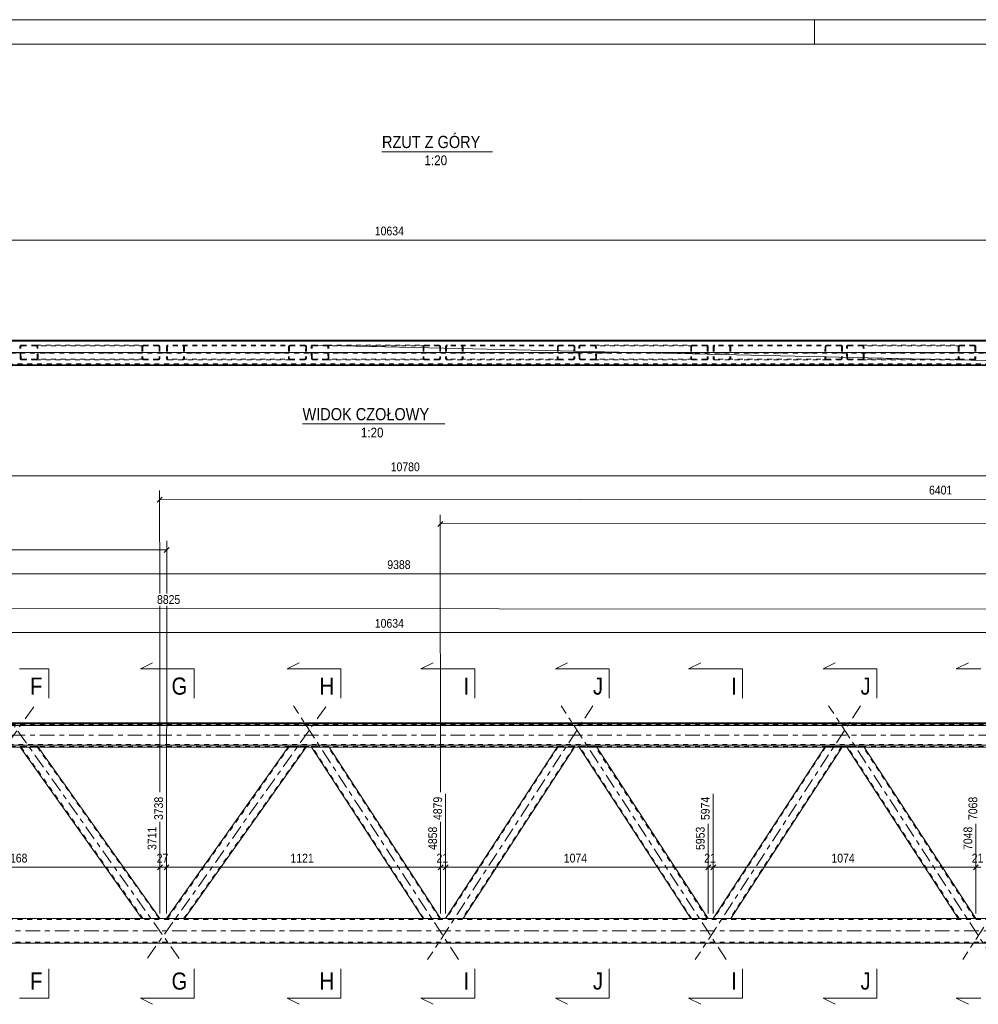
# Model space of a CAD drawing. Header units: millimetres. Extents: x 0 to 914, y 0 to 420.
# Tile 5 of 9: x 331 to 528, y 219 to 420. Entities that reach past the tile are written whole.
import ezdxf

# ---------------------------------------------------------------- set-up
doc = ezdxf.new("R2010")
doc.units = ezdxf.units.MM
for name, pattern in [('XKITLINE00', [0]), ('XKITLINE01', [4, 1, -1, 1, -1]), ('XKITLINE03', [6, 3, -1, 1, -1])]:
    doc.linetypes.add(name, pattern=pattern)
for name, color, linetype, lineweight in [('Arkusz rysunku', 3, 'Continuous', 0), ('Element', 2, 'Continuous', 0), ('Inny typ obiektu', 7, 'Continuous', 0), ('Przekrój', 7, 'Continuous', 0), ('Wymiar', 4, 'Continuous', 0)]:
    doc.layers.add(name, color=color, linetype=linetype, lineweight=lineweight)
doc.styles.add('ARIAL', font='ARIAL.TTF')

msp = doc.modelspace()

# ---------------------------------------------------------------- linework, layer by layer
at = {"layer": 'Arkusz rysunku', "linetype": 'XKITLINE00', "lineweight": 0}
for p, q in [((914, 420), (0, 420)), ((494, 415), (494, 420)), ((909, 415), (5, 415))]:
    msp.add_line(p, q, dxfattribs=at)
at = {"layer": 'Element', "linetype": 'XKITLINE00', "lineweight": 0}
for p, q in [((204.59, 354.45), (680.18, 354.45)), ((204.59, 354.43), (680.18, 354.43)), ((204.59, 354.31), (680.18, 354.31)), ((204.59, 354.3), (680.18, 354.3)), ((141.58, 349.3), (680.18, 349.3)), ((141.58, 276.22), (680.18, 276.22)), ((141.58, 276.06), (680.18, 276.06)), ((680.18, 275.66), (141.58, 275.66)), ((141.58, 271.66), (680.18, 271.66)), ((659.59, 271.26), (157.78, 271.26)), ((356.46, 236.22), (331.58, 271.26)), ((360.14, 236.22), (335.26, 271.26)), ((386.37, 271.26), (361.49, 236.22)), ((390.05, 271.26), (365.16, 236.22)), ((413.95, 236.22), (391.15, 271.26)), ((417.53, 236.22), (394.73, 271.26)), ((441.36, 271.26), (418.56, 236.22)), ((444.94, 271.26), (422.14, 236.22)), ((468.69, 236.22), (445.89, 271.26)), ((472.27, 236.22), (449.47, 271.26)), ((496.1, 271.26), (473.3, 236.22)), ((499.68, 271.26), (476.87, 236.22)), ((523.43, 236.22), (500.62, 271.26)), ((527.01, 236.22), (504.2, 271.26)), ((636.32, 236.22), (182.23, 236.22)), ((174.62, 231.22), (644, 231.22))]:
    msp.add_line(p, q, dxfattribs=at)
at = {"layer": 'Element', "linetype": 'XKITLINE01', "lineweight": 0}
for p, q in [((204.59, 354.44), (644, 354.44)), ((204.59, 354.24), (644, 354.24)), ((331.52, 353.26), (331.5, 353.15)), ((331.55, 350.75), (331.5, 353.15)), ((331.6, 353.36), (331.52, 353.26)), ((331.72, 353.42), (331.6, 353.36)), ((331.68, 353.15), (331.69, 353.2)), ((331.73, 350.75), (331.68, 353.15)), ((331.69, 353.2), (331.73, 353.25)), ((331.86, 353.45), (331.72, 353.42)), ((331.73, 353.25), (331.79, 353.29)), ((331.79, 353.29), (331.86, 353.3)), ((331.86, 353.45), (334.8, 353.45)), ((331.86, 353.3), (356.83, 353.3)), ((331.86, 353.3), (334.8, 353.3)), ((334.8, 353.45), (359.77, 353.45)), ((334.94, 353.42), (334.8, 353.45)), ((334.8, 353.3), (334.87, 353.29)), ((334.87, 353.29), (334.93, 353.25)), ((334.93, 353.25), (334.98, 353.2)), ((335.06, 353.36), (334.94, 353.42)), ((334.98, 353.2), (334.99, 353.15)), ((335.04, 350.75), (334.99, 353.15)), ((335.14, 353.26), (335.06, 353.36)), ((335.18, 353.15), (335.14, 353.26)), ((335.23, 350.75), (335.18, 353.15)), ((356.46, 353.15), (356.49, 353.26)), ((356.46, 353.15), (356.46, 350.75)), ((356.49, 353.26), (356.57, 353.36)), ((356.57, 353.36), (356.69, 353.42)), ((356.66, 353.2), (356.64, 353.15)), ((356.64, 353.15), (356.64, 350.75)), ((356.7, 353.25), (356.66, 353.2)), ((356.69, 353.42), (356.83, 353.45)), ((356.76, 353.29), (356.7, 353.25)), ((356.83, 353.3), (356.76, 353.29)), ((359.77, 353.45), (356.83, 353.45)), ((356.83, 353.3), (359.77, 353.3)), ((359.77, 353.45), (359.91, 353.42)), ((359.84, 353.29), (359.77, 353.3)), ((359.9, 353.25), (359.84, 353.29)), ((359.94, 353.2), (359.9, 353.25)), ((359.91, 353.42), (360.03, 353.36)), ((359.96, 353.15), (359.94, 353.2)), ((359.96, 353.15), (359.96, 350.75)), ((360.03, 353.36), (360.11, 353.26)), ((360.11, 353.26), (360.14, 353.15)), ((360.14, 353.15), (360.14, 350.75)), ((361.49, 353.15), (361.51, 353.26)), ((361.49, 353.15), (361.49, 350.75)), ((361.51, 353.26), (361.59, 353.36)), ((361.59, 353.36), (361.71, 353.42)), ((361.68, 353.2), (361.67, 353.15)), ((361.67, 353.15), (361.67, 350.75)), ((361.72, 353.25), (361.68, 353.2)), ((361.71, 353.42), (361.85, 353.45)), ((361.78, 353.29), (361.72, 353.25)), ((361.85, 353.3), (361.78, 353.29)), ((389.77, 353.45), (361.85, 353.45)), ((389.77, 353.3), (361.85, 353.3)), ((364.8, 353.45), (364.94, 353.42)), ((364.87, 353.29), (364.8, 353.3)), ((364.93, 353.25), (364.87, 353.29)), ((364.97, 353.2), (364.93, 353.25)), ((364.94, 353.42), (365.06, 353.36)), ((364.98, 353.15), (364.97, 353.2)), ((364.98, 353.15), (364.98, 350.75)), ((365.06, 353.36), (365.14, 353.26)), ((365.14, 353.26), (365.16, 353.15)), ((365.16, 353.15), (365.16, 350.75)), ((386.45, 353.15), (386.4, 350.75)), ((386.48, 353.26), (386.45, 353.15)), ((386.56, 353.36), (386.48, 353.26)), ((386.68, 353.42), (386.56, 353.36)), ((386.63, 353.15), (386.58, 350.75)), ((386.63, 353.15), (386.65, 353.2)), ((386.65, 353.2), (386.69, 353.25)), ((386.83, 353.45), (386.68, 353.42)), ((386.69, 353.25), (386.75, 353.29)), ((386.75, 353.29), (386.82, 353.3)), ((389.91, 353.42), (389.77, 353.45)), ((389.77, 353.3), (389.84, 353.29)), ((389.84, 353.29), (389.89, 353.25)), ((389.89, 353.25), (389.93, 353.2)), ((389.95, 353.15), (389.89, 350.75)), ((390.03, 353.36), (389.91, 353.42)), ((389.93, 353.2), (389.95, 353.15)), ((390.1, 353.26), (390.03, 353.36)), ((390.13, 353.15), (390.08, 350.75)), ((390.13, 353.15), (390.1, 353.26)), ((391.1, 353.26), (391.07, 353.15)), ((391.12, 350.75), (391.07, 353.15)), ((391.18, 353.36), (391.1, 353.26)), ((391.29, 353.42), (391.18, 353.36)), ((391.25, 353.15), (391.27, 353.2)), ((391.3, 350.75), (391.25, 353.15)), ((391.27, 353.2), (391.3, 353.25)), ((391.43, 353.45), (391.29, 353.42)), ((391.3, 353.25), (391.36, 353.29)), ((391.36, 353.29), (391.43, 353.3)), ((391.43, 353.45), (394.29, 353.45)), ((391.43, 353.3), (414.31, 353.3)), ((391.43, 353.3), (394.29, 353.3)), ((394.29, 353.45), (417.17, 353.45)), ((394.43, 353.42), (394.29, 353.45)), ((394.29, 353.3), (394.36, 353.29)), ((394.36, 353.29), (394.42, 353.25)), ((394.42, 353.25), (394.46, 353.2)), ((394.54, 353.36), (394.43, 353.42)), ((394.46, 353.2), (394.48, 353.15)), ((394.52, 350.75), (394.48, 353.15)), ((394.62, 353.26), (394.54, 353.36)), ((394.65, 353.15), (394.62, 353.26)), ((394.7, 350.75), (394.65, 353.15)), ((413.95, 353.15), (413.98, 353.26)), ((413.95, 353.15), (413.95, 350.75)), ((413.98, 353.26), (414.06, 353.36)), ((414.06, 353.36), (414.17, 353.42)), ((414.15, 353.2), (414.13, 353.15)), ((414.13, 353.15), (414.13, 350.75)), ((414.18, 353.25), (414.15, 353.2)), ((414.17, 353.42), (414.31, 353.45)), ((414.24, 353.29), (414.18, 353.25)), ((414.31, 353.3), (414.24, 353.29)), ((417.17, 353.45), (414.31, 353.45)), ((414.31, 353.3), (417.17, 353.3)), ((417.17, 353.45), (417.31, 353.42)), ((417.24, 353.29), (417.17, 353.3)), ((417.3, 353.25), (417.24, 353.29)), ((417.34, 353.2), (417.3, 353.25)), ((417.31, 353.42), (417.43, 353.36)), ((417.35, 353.15), (417.34, 353.2)), ((417.35, 353.15), (417.35, 350.75)), ((417.43, 353.36), (417.51, 353.26)), ((417.51, 353.26), (417.53, 353.15)), ((417.53, 353.15), (417.53, 350.75)), ((418.56, 353.15), (418.59, 353.26)), ((418.56, 353.15), (418.56, 350.75)), ((418.59, 353.26), (418.66, 353.36)), ((418.66, 353.36), (418.78, 353.42)), ((418.75, 353.2), (418.74, 353.15)), ((418.74, 353.15), (418.74, 350.75)), ((418.79, 353.25), (418.75, 353.2)), ((418.78, 353.42), (418.92, 353.45)), ((418.85, 353.29), (418.79, 353.25)), ((418.92, 353.3), (418.85, 353.29)), ((444.66, 353.45), (418.92, 353.45)), ((444.66, 353.3), (418.92, 353.3)), ((421.78, 353.45), (421.92, 353.42)), ((421.85, 353.29), (421.78, 353.3)), ((421.91, 353.25), (421.85, 353.29)), ((421.95, 353.2), (421.91, 353.25)), ((421.92, 353.42), (422.03, 353.36)), ((421.96, 353.15), (421.95, 353.2)), ((421.96, 353.15), (421.96, 350.75)), ((422.03, 353.36), (422.11, 353.26)), ((422.11, 353.26), (422.14, 353.15)), ((422.14, 353.15), (422.14, 350.75)), ((441.44, 353.15), (441.39, 350.75)), ((441.47, 353.26), (441.44, 353.15)), ((441.55, 353.36), (441.47, 353.26)), ((441.66, 353.42), (441.55, 353.36)), ((441.62, 353.15), (441.57, 350.75)), ((441.62, 353.15), (441.63, 353.2)), ((441.63, 353.2), (441.67, 353.25)), ((441.8, 353.45), (441.66, 353.42)), ((441.67, 353.25), (441.73, 353.29)), ((441.73, 353.29), (441.8, 353.3)), ((444.8, 353.42), (444.66, 353.45)), ((444.66, 353.3), (444.73, 353.29)), ((444.73, 353.29), (444.79, 353.25)), ((444.79, 353.25), (444.83, 353.2)), ((444.84, 353.15), (444.79, 350.75)), ((444.92, 353.36), (444.8, 353.42)), ((444.83, 353.2), (444.84, 353.15)), ((444.99, 353.26), (444.92, 353.36)), ((445.02, 353.15), (444.97, 350.75)), ((445.02, 353.15), (444.99, 353.26)), ((445.84, 353.26), (445.81, 353.15)), ((445.86, 350.75), (445.81, 353.15)), ((445.91, 353.36), (445.84, 353.26)), ((446.03, 353.42), (445.91, 353.36)), ((445.99, 353.15), (446, 353.2)), ((446.04, 350.75), (445.99, 353.15)), ((446, 353.2), (446.04, 353.25)), ((446.16, 353.45), (446.03, 353.42)), ((446.04, 353.25), (446.1, 353.29)), ((446.1, 353.29), (446.17, 353.3)), ((446.16, 353.45), (449.03, 353.45)), ((446.17, 353.3), (469.05, 353.3)), ((446.17, 353.3), (449.03, 353.3)), ((449.03, 353.45), (471.91, 353.45)), ((449.16, 353.42), (449.03, 353.45)), ((449.03, 353.3), (449.1, 353.29)), ((449.1, 353.29), (449.16, 353.25)), ((449.28, 353.36), (449.16, 353.42)), ((449.16, 353.25), (449.2, 353.2)), ((449.2, 353.2), (449.21, 353.15)), ((449.26, 350.75), (449.21, 353.15)), ((449.36, 353.26), (449.28, 353.36)), ((449.39, 353.15), (449.36, 353.26)), ((449.44, 350.75), (449.39, 353.15)), ((468.69, 353.15), (468.72, 353.26)), ((468.69, 353.15), (468.69, 350.75)), ((468.72, 353.26), (468.8, 353.36)), ((468.8, 353.36), (468.91, 353.42)), ((468.88, 353.2), (468.87, 353.15)), ((468.87, 353.15), (468.87, 350.75)), ((468.92, 353.25), (468.88, 353.2)), ((468.91, 353.42), (469.05, 353.45)), ((468.98, 353.29), (468.92, 353.25)), ((469.05, 353.3), (468.98, 353.29)), ((471.91, 353.45), (469.05, 353.45)), ((469.05, 353.3), (471.91, 353.3)), ((471.91, 353.45), (472.05, 353.42)), ((471.98, 353.29), (471.91, 353.3)), ((472.04, 353.25), (471.98, 353.29)), ((472.08, 353.2), (472.04, 353.25)), ((472.05, 353.42), (472.16, 353.36)), ((472.09, 353.15), (472.08, 353.2)), ((472.09, 353.15), (472.09, 350.75)), ((472.16, 353.36), (472.24, 353.26)), ((472.24, 353.26), (472.27, 353.15)), ((472.27, 353.15), (472.27, 350.75)), ((473.3, 353.15), (473.32, 353.26)), ((473.3, 353.15), (473.3, 350.75)), ((473.32, 353.26), (473.4, 353.36)), ((473.4, 353.36), (473.52, 353.42)), ((473.49, 353.2), (473.47, 353.15)), ((473.47, 353.15), (473.47, 350.75)), ((473.53, 353.25), (473.49, 353.2)), ((473.52, 353.42), (473.65, 353.45)), ((473.58, 353.29), (473.53, 353.25)), ((473.65, 353.3), (473.58, 353.29)), ((499.4, 353.45), (473.65, 353.45)), ((499.4, 353.3), (473.65, 353.3)), ((476.52, 353.45), (476.65, 353.42)), ((476.59, 353.29), (476.52, 353.3)), ((476.64, 353.25), (476.59, 353.29)), ((476.68, 353.2), (476.64, 353.25)), ((476.65, 353.42), (476.77, 353.36)), ((476.7, 353.15), (476.68, 353.2)), ((476.7, 353.15), (476.7, 350.75)), ((476.77, 353.36), (476.85, 353.26)), ((476.85, 353.26), (476.87, 353.15)), ((476.87, 353.15), (476.87, 350.75)), ((496.17, 353.15), (496.12, 350.75)), ((496.2, 353.26), (496.17, 353.15)), ((496.28, 353.36), (496.2, 353.26)), ((496.4, 353.42), (496.28, 353.36)), ((496.35, 353.15), (496.3, 350.75)), ((496.35, 353.15), (496.37, 353.2)), ((496.37, 353.2), (496.41, 353.25)), ((496.54, 353.45), (496.4, 353.42)), ((496.41, 353.25), (496.47, 353.29)), ((496.47, 353.29), (496.53, 353.3)), ((499.54, 353.42), (499.4, 353.45)), ((499.4, 353.3), (499.47, 353.29)), ((499.47, 353.29), (499.52, 353.25)), ((499.52, 353.25), (499.56, 353.2)), ((499.57, 353.15), (499.53, 350.75)), ((499.65, 353.36), (499.54, 353.42)), ((499.56, 353.2), (499.57, 353.15)), ((499.73, 353.26), (499.65, 353.36)), ((499.75, 353.15), (499.7, 350.75)), ((499.75, 353.15), (499.73, 353.26)), ((500.57, 353.26), (500.55, 353.15)), ((500.6, 350.75), (500.55, 353.15)), ((500.65, 353.36), (500.57, 353.26)), ((500.76, 353.42), (500.65, 353.36)), ((500.73, 353.15), (500.74, 353.2)), ((500.78, 350.75), (500.73, 353.15)), ((500.74, 353.2), (500.78, 353.25)), ((500.9, 353.45), (500.76, 353.42)), ((500.78, 353.25), (500.84, 353.29)), ((500.84, 353.29), (500.9, 353.3)), ((500.9, 353.45), (503.76, 353.45)), ((500.9, 353.3), (523.78, 353.3)), ((500.9, 353.3), (503.77, 353.3)), ((503.76, 353.45), (526.65, 353.45)), ((503.9, 353.42), (503.76, 353.45)), ((503.77, 353.3), (503.84, 353.29)), ((503.84, 353.29), (503.89, 353.25)), ((503.89, 353.25), (503.93, 353.2)), ((504.02, 353.36), (503.9, 353.42)), ((503.93, 353.2), (503.95, 353.15)), ((504, 350.75), (503.95, 353.15)), ((504.1, 353.26), (504.02, 353.36)), ((504.13, 353.15), (504.1, 353.26)), ((504.18, 350.75), (504.13, 353.15)), ((523.43, 353.15), (523.45, 353.26)), ((523.43, 353.15), (523.43, 350.75)), ((523.45, 353.26), (523.53, 353.36)), ((523.53, 353.36), (523.65, 353.42)), ((523.62, 353.2), (523.61, 353.15)), ((523.61, 353.15), (523.61, 350.75)), ((523.66, 353.25), (523.62, 353.2)), ((523.65, 353.42), (523.78, 353.45)), ((523.72, 353.29), (523.66, 353.25)), ((523.78, 353.3), (523.72, 353.29)), ((526.65, 353.45), (523.78, 353.45)), ((523.78, 353.3), (526.65, 353.3)), ((526.65, 353.45), (526.78, 353.42)), ((526.72, 353.29), (526.65, 353.3)), ((526.77, 353.25), (526.72, 353.29)), ((526.81, 353.2), (526.77, 353.25)), ((526.78, 353.42), (526.9, 353.36)), ((526.83, 353.15), (526.81, 353.2)), ((526.83, 353.15), (526.83, 350.75)), ((526.9, 353.36), (526.98, 353.26)), ((526.98, 353.26), (527.01, 353.15)), ((527.01, 353.15), (527.01, 350.75)), ((141.58, 351.95), (680.18, 351.95)), ((141.58, 351.79), (680.18, 351.79)), ((331.55, 350.75), (331.58, 350.63)), ((331.58, 350.63), (331.66, 350.53)), ((331.66, 350.53), (331.78, 350.47)), ((331.75, 350.69), (331.73, 350.75)), ((331.79, 350.64), (331.75, 350.69)), ((331.78, 350.47), (331.92, 350.45)), ((331.85, 350.61), (331.79, 350.64)), ((331.92, 350.6), (331.85, 350.61)), ((356.83, 350.6), (331.92, 350.6)), ((331.92, 350.6), (334.86, 350.6)), ((334.87, 350.45), (331.92, 350.45)), ((334.93, 350.61), (334.86, 350.6)), ((334.87, 350.45), (335.01, 350.47)), ((359.77, 350.45), (334.87, 350.45)), ((334.99, 350.64), (334.93, 350.61)), ((335.03, 350.69), (334.99, 350.64)), ((335.01, 350.47), (335.13, 350.53)), ((335.04, 350.75), (335.03, 350.69)), ((335.13, 350.53), (335.2, 350.63)), ((335.2, 350.63), (335.23, 350.75)), ((356.49, 350.63), (356.46, 350.75)), ((356.57, 350.54), (356.49, 350.63)), ((356.69, 350.47), (356.57, 350.54)), ((356.64, 350.75), (356.66, 350.69)), ((356.66, 350.69), (356.7, 350.64)), ((356.83, 350.45), (356.69, 350.47)), ((356.7, 350.64), (356.76, 350.61)), ((356.76, 350.61), (356.83, 350.6)), ((359.77, 350.6), (356.83, 350.6)), ((356.83, 350.45), (359.77, 350.45)), ((359.77, 350.6), (359.84, 350.61)), ((359.91, 350.47), (359.77, 350.45)), ((359.84, 350.61), (359.9, 350.64)), ((359.9, 350.64), (359.94, 350.69)), ((360.03, 350.54), (359.91, 350.47)), ((359.94, 350.69), (359.96, 350.75)), ((360.11, 350.63), (360.03, 350.54)), ((360.14, 350.75), (360.11, 350.63)), ((361.51, 350.63), (361.49, 350.75)), ((361.59, 350.54), (361.51, 350.63)), ((361.71, 350.47), (361.59, 350.54)), ((361.67, 350.75), (361.68, 350.69)), ((361.68, 350.69), (361.72, 350.64)), ((361.85, 350.45), (361.71, 350.47)), ((361.72, 350.64), (361.78, 350.61)), ((361.78, 350.61), (361.85, 350.6)), ((389.71, 350.6), (361.85, 350.6)), ((361.85, 350.45), (386.76, 350.45)), ((364.8, 350.6), (364.87, 350.61)), ((364.94, 350.47), (364.8, 350.45)), ((364.87, 350.61), (364.93, 350.64)), ((364.93, 350.64), (364.97, 350.69)), ((365.06, 350.54), (364.94, 350.47)), ((364.97, 350.69), (364.98, 350.75)), ((365.14, 350.63), (365.06, 350.54)), ((365.16, 350.75), (365.14, 350.63)), ((386.4, 350.75), (386.42, 350.63)), ((386.42, 350.63), (386.5, 350.54)), ((386.5, 350.54), (386.62, 350.47)), ((386.59, 350.69), (386.58, 350.75)), ((386.63, 350.64), (386.59, 350.69)), ((386.62, 350.47), (386.76, 350.45)), ((386.69, 350.61), (386.63, 350.64)), ((386.76, 350.6), (386.69, 350.61)), ((386.76, 350.45), (389.7, 350.45)), ((389.7, 350.45), (389.84, 350.47)), ((389.78, 350.61), (389.71, 350.6)), ((389.84, 350.64), (389.78, 350.61)), ((389.88, 350.69), (389.84, 350.64)), ((389.84, 350.47), (389.96, 350.54)), ((389.89, 350.75), (389.88, 350.69)), ((389.96, 350.54), (390.05, 350.63)), ((390.05, 350.63), (390.08, 350.75)), ((391.12, 350.75), (391.15, 350.63)), ((391.15, 350.63), (391.23, 350.53)), ((391.23, 350.53), (391.35, 350.47)), ((391.32, 350.69), (391.3, 350.75)), ((391.36, 350.64), (391.32, 350.69)), ((391.35, 350.47), (391.49, 350.45)), ((391.42, 350.61), (391.36, 350.64)), ((391.48, 350.6), (391.42, 350.61)), ((414.31, 350.6), (391.48, 350.6)), ((391.48, 350.6), (394.35, 350.6)), ((394.35, 350.45), (391.49, 350.45)), ((394.42, 350.61), (394.35, 350.6)), ((394.35, 350.45), (394.49, 350.47)), ((417.17, 350.45), (394.35, 350.45)), ((394.47, 350.64), (394.42, 350.61)), ((394.51, 350.69), (394.47, 350.64)), ((394.49, 350.47), (394.6, 350.53)), ((394.52, 350.75), (394.51, 350.69)), ((394.6, 350.53), (394.68, 350.63)), ((394.68, 350.63), (394.7, 350.75)), ((413.98, 350.63), (413.95, 350.75)), ((414.06, 350.54), (413.98, 350.63)), ((414.17, 350.47), (414.06, 350.54)), ((414.13, 350.75), (414.15, 350.69)), ((414.15, 350.69), (414.18, 350.64)), ((414.31, 350.45), (414.17, 350.47)), ((414.18, 350.64), (414.24, 350.61)), ((414.24, 350.61), (414.31, 350.6)), ((417.17, 350.6), (414.31, 350.6)), ((414.31, 350.45), (417.17, 350.45)), ((417.17, 350.6), (417.24, 350.61)), ((417.31, 350.47), (417.17, 350.45)), ((417.24, 350.61), (417.3, 350.64)), ((417.3, 350.64), (417.34, 350.69)), ((417.43, 350.54), (417.31, 350.47)), ((417.34, 350.69), (417.35, 350.75)), ((417.51, 350.63), (417.43, 350.54)), ((417.53, 350.75), (417.51, 350.63)), ((418.59, 350.63), (418.56, 350.75)), ((418.66, 350.54), (418.59, 350.63)), ((418.78, 350.47), (418.66, 350.54)), ((418.74, 350.75), (418.75, 350.69)), ((418.75, 350.69), (418.79, 350.64)), ((418.92, 350.45), (418.78, 350.47)), ((418.79, 350.64), (418.85, 350.61)), ((418.85, 350.61), (418.92, 350.6)), ((444.61, 350.6), (418.92, 350.6)), ((418.92, 350.45), (441.74, 350.45)), ((421.78, 350.6), (421.85, 350.61)), ((421.92, 350.47), (421.78, 350.45)), ((421.85, 350.61), (421.91, 350.64)), ((421.91, 350.64), (421.95, 350.69)), ((422.03, 350.54), (421.92, 350.47)), ((421.95, 350.69), (421.96, 350.75)), ((422.11, 350.63), (422.03, 350.54)), ((422.14, 350.75), (422.11, 350.63)), ((441.39, 350.75), (441.41, 350.63)), ((441.41, 350.63), (441.49, 350.54)), ((441.49, 350.54), (441.6, 350.47)), ((441.58, 350.69), (441.57, 350.75)), ((441.62, 350.64), (441.58, 350.69)), ((441.6, 350.47), (441.74, 350.45)), ((441.67, 350.61), (441.62, 350.64)), ((441.74, 350.6), (441.67, 350.61)), ((441.74, 350.45), (444.6, 350.45)), ((444.6, 350.45), (444.74, 350.47)), ((444.68, 350.61), (444.61, 350.6)), ((444.73, 350.64), (444.68, 350.61)), ((444.77, 350.69), (444.73, 350.64)), ((444.74, 350.47), (444.86, 350.54)), ((444.79, 350.75), (444.77, 350.69)), ((444.86, 350.54), (444.94, 350.63)), ((444.94, 350.63), (444.97, 350.75)), ((445.86, 350.75), (445.89, 350.63)), ((445.89, 350.63), (445.97, 350.53)), ((445.97, 350.53), (446.09, 350.47)), ((446.06, 350.69), (446.04, 350.75)), ((446.09, 350.64), (446.06, 350.69)), ((446.15, 350.61), (446.09, 350.64)), ((446.09, 350.47), (446.23, 350.45)), ((446.22, 350.6), (446.15, 350.61)), ((469.05, 350.6), (446.22, 350.6)), ((446.22, 350.6), (449.09, 350.6)), ((449.09, 350.45), (446.23, 350.45)), ((449.15, 350.61), (449.09, 350.6)), ((449.09, 350.45), (449.23, 350.47)), ((471.91, 350.45), (449.09, 350.45)), ((449.21, 350.64), (449.15, 350.61)), ((449.25, 350.69), (449.21, 350.64)), ((449.23, 350.47), (449.34, 350.53)), ((449.26, 350.75), (449.25, 350.69)), ((449.34, 350.53), (449.42, 350.63)), ((449.42, 350.63), (449.44, 350.75)), ((468.72, 350.63), (468.69, 350.75)), ((468.8, 350.54), (468.72, 350.63)), ((468.91, 350.47), (468.8, 350.54)), ((468.87, 350.75), (468.88, 350.69)), ((468.88, 350.69), (468.92, 350.64)), ((469.05, 350.45), (468.91, 350.47)), ((468.92, 350.64), (468.98, 350.61)), ((468.98, 350.61), (469.05, 350.6)), ((471.91, 350.6), (469.05, 350.6)), ((469.05, 350.45), (471.91, 350.45)), ((471.91, 350.6), (471.98, 350.61)), ((472.05, 350.47), (471.91, 350.45)), ((471.98, 350.61), (472.04, 350.64)), ((472.04, 350.64), (472.08, 350.69)), ((472.16, 350.54), (472.05, 350.47)), ((472.08, 350.69), (472.09, 350.75)), ((472.24, 350.63), (472.16, 350.54)), ((472.27, 350.75), (472.24, 350.63)), ((473.32, 350.63), (473.3, 350.75)), ((473.4, 350.54), (473.32, 350.63)), ((473.52, 350.47), (473.4, 350.54)), ((473.47, 350.75), (473.49, 350.69)), ((473.49, 350.69), (473.53, 350.64)), ((473.65, 350.45), (473.52, 350.47)), ((473.53, 350.64), (473.58, 350.61)), ((473.58, 350.61), (473.65, 350.6)), ((499.34, 350.6), (473.65, 350.6)), ((473.65, 350.45), (496.48, 350.45)), ((476.52, 350.6), (476.59, 350.61)), ((476.65, 350.47), (476.52, 350.45)), ((476.59, 350.61), (476.64, 350.64)), ((476.64, 350.64), (476.68, 350.69)), ((476.77, 350.54), (476.65, 350.47)), ((476.68, 350.69), (476.7, 350.75)), ((476.85, 350.63), (476.77, 350.54)), ((476.87, 350.75), (476.85, 350.63)), ((496.12, 350.75), (496.15, 350.63)), ((496.15, 350.63), (496.23, 350.54)), ((496.23, 350.54), (496.34, 350.47)), ((496.32, 350.69), (496.3, 350.75)), ((496.35, 350.64), (496.32, 350.69)), ((496.34, 350.47), (496.48, 350.45)), ((496.41, 350.61), (496.35, 350.64)), ((496.48, 350.6), (496.41, 350.61)), ((496.48, 350.45), (499.34, 350.45)), ((499.41, 350.61), (499.34, 350.6)), ((499.34, 350.45), (499.48, 350.47)), ((499.47, 350.64), (499.41, 350.61)), ((499.51, 350.69), (499.47, 350.64)), ((499.48, 350.47), (499.59, 350.54)), ((499.53, 350.75), (499.51, 350.69)), ((499.59, 350.54), (499.67, 350.63)), ((499.67, 350.63), (499.7, 350.75)), ((500.6, 350.75), (500.63, 350.63)), ((500.63, 350.63), (500.71, 350.53)), ((500.71, 350.53), (500.82, 350.47)), ((500.79, 350.69), (500.78, 350.75)), ((500.83, 350.64), (500.79, 350.69)), ((500.82, 350.47), (500.96, 350.45)), ((500.89, 350.61), (500.83, 350.64)), ((500.96, 350.6), (500.89, 350.61)), ((523.78, 350.6), (500.96, 350.6)), ((500.96, 350.6), (503.82, 350.6)), ((503.83, 350.45), (500.96, 350.45)), ((503.89, 350.61), (503.82, 350.6)), ((503.83, 350.45), (503.96, 350.47)), ((526.65, 350.45), (503.83, 350.45)), ((503.95, 350.64), (503.89, 350.61)), ((503.99, 350.69), (503.95, 350.64)), ((503.96, 350.47), (504.08, 350.53)), ((504, 350.75), (503.99, 350.69)), ((504.08, 350.53), (504.15, 350.63)), ((504.15, 350.63), (504.18, 350.75)), ((523.45, 350.63), (523.43, 350.75)), ((523.53, 350.54), (523.45, 350.63)), ((523.65, 350.47), (523.53, 350.54)), ((523.61, 350.75), (523.62, 350.69)), ((523.62, 350.69), (523.66, 350.64)), ((523.78, 350.45), (523.65, 350.47)), ((523.66, 350.64), (523.72, 350.61)), ((523.72, 350.61), (523.78, 350.6)), ((526.65, 350.6), (523.78, 350.6)), ((523.78, 350.45), (526.65, 350.45)), ((526.65, 350.6), (526.72, 350.61)), ((526.78, 350.47), (526.65, 350.45)), ((526.72, 350.61), (526.77, 350.64)), ((526.77, 350.64), (526.81, 350.69)), ((526.9, 350.54), (526.78, 350.47)), ((526.81, 350.69), (526.83, 350.75)), ((526.98, 350.63), (526.9, 350.54)), ((527.01, 350.75), (526.98, 350.63)), ((680.18, 349.45), (141.58, 349.45)), ((680.18, 349.44), (141.58, 349.44)), ((141.58, 349.31), (680.18, 349.31)), ((644, 349.64), (174.62, 349.64)), ((644, 349.44), (174.62, 349.44)), ((141.58, 275.82), (680.18, 275.82)), ((141.58, 275.72), (680.18, 275.72)), ((680.18, 271.82), (141.58, 271.82)), ((680.18, 271.76), (141.58, 271.76)), ((141.58, 271.42), (680.18, 271.42)), ((331.55, 271.3), (331.5, 271.38)), ((331.52, 271.38), (331.5, 271.38)), ((331.6, 271.39), (331.52, 271.38)), ((331.58, 271.26), (331.55, 271.3)), ((331.55, 271.3), (331.58, 271.3)), ((331.58, 271.3), (331.66, 271.3)), ((331.72, 271.39), (331.6, 271.39)), ((331.66, 271.3), (331.78, 271.29)), ((356.64, 236.22), (331.68, 271.38)), ((331.68, 271.38), (331.73, 271.3)), ((331.68, 271.38), (331.69, 271.38)), ((331.69, 271.38), (331.73, 271.38)), ((331.86, 271.39), (331.72, 271.39)), ((331.73, 271.38), (331.79, 271.38)), ((331.75, 271.3), (331.73, 271.3)), ((331.79, 271.3), (331.75, 271.3)), ((331.78, 271.29), (331.92, 271.29)), ((331.79, 271.38), (331.86, 271.38)), ((331.85, 271.3), (331.79, 271.3)), ((331.92, 271.3), (331.85, 271.3)), ((331.86, 271.39), (334.8, 271.39)), ((331.86, 271.38), (334.8, 271.38)), ((331.92, 271.3), (334.86, 271.3)), ((331.92, 271.29), (334.87, 271.29)), ((334.94, 271.39), (334.8, 271.39)), ((334.8, 271.38), (334.87, 271.38)), ((334.93, 271.3), (334.86, 271.3)), ((334.87, 271.38), (334.93, 271.38)), ((334.87, 271.29), (335.01, 271.29)), ((334.93, 271.38), (334.98, 271.38)), ((334.99, 271.3), (334.93, 271.3)), ((335.06, 271.39), (334.94, 271.39)), ((334.98, 271.38), (334.99, 271.38)), ((359.96, 236.22), (334.99, 271.38)), ((334.99, 271.38), (335.04, 271.3)), ((335.03, 271.3), (334.99, 271.3)), ((335.01, 271.29), (335.13, 271.3)), ((335.04, 271.3), (335.03, 271.3)), ((335.14, 271.38), (335.06, 271.39)), ((335.13, 271.3), (335.2, 271.3)), ((335.18, 271.38), (335.14, 271.38)), ((335.23, 271.3), (335.18, 271.38)), ((335.2, 271.3), (335.23, 271.3)), ((335.26, 271.26), (335.23, 271.3)), ((386.63, 271.38), (361.67, 236.22)), ((389.95, 271.38), (364.98, 236.22)), ((386.4, 271.3), (386.37, 271.26)), ((386.4, 271.3), (386.45, 271.38)), ((386.4, 271.3), (386.42, 271.3)), ((386.42, 271.3), (386.5, 271.3)), ((386.48, 271.38), (386.45, 271.38)), ((386.56, 271.39), (386.48, 271.38)), ((386.5, 271.3), (386.62, 271.29)), ((386.68, 271.39), (386.56, 271.39)), ((386.59, 271.3), (386.58, 271.3)), ((386.63, 271.3), (386.59, 271.3)), ((386.62, 271.29), (386.76, 271.29)), ((386.63, 271.38), (386.65, 271.38)), ((386.69, 271.3), (386.63, 271.3)), ((386.65, 271.38), (386.69, 271.38)), ((386.83, 271.39), (386.68, 271.39)), ((386.69, 271.38), (386.75, 271.38)), ((386.76, 271.3), (386.69, 271.3)), ((386.75, 271.38), (386.82, 271.38)), ((386.76, 271.3), (389.71, 271.3)), ((386.76, 271.29), (389.7, 271.29)), ((386.82, 271.38), (389.77, 271.38)), ((386.83, 271.39), (389.77, 271.39)), ((389.7, 271.29), (389.84, 271.29)), ((389.78, 271.3), (389.71, 271.3)), ((389.91, 271.39), (389.77, 271.39)), ((389.77, 271.38), (389.84, 271.38)), ((389.84, 271.3), (389.78, 271.3)), ((389.84, 271.38), (389.89, 271.38)), ((389.88, 271.3), (389.84, 271.3)), ((389.84, 271.29), (389.96, 271.3)), ((389.89, 271.3), (389.88, 271.3)), ((389.89, 271.38), (389.93, 271.38)), ((390.03, 271.39), (389.91, 271.39)), ((389.93, 271.38), (389.95, 271.38)), ((389.96, 271.3), (390.05, 271.3)), ((390.1, 271.38), (390.03, 271.39)), ((390.08, 271.3), (390.05, 271.26)), ((390.05, 271.3), (390.08, 271.3)), ((390.08, 271.3), (390.13, 271.38)), ((390.13, 271.38), (390.1, 271.38)), ((391.12, 271.3), (391.07, 271.38)), ((391.1, 271.38), (391.07, 271.38)), ((391.18, 271.39), (391.1, 271.38)), ((391.15, 271.26), (391.12, 271.3)), ((391.12, 271.3), (391.15, 271.3)), ((391.15, 271.3), (391.23, 271.3)), ((391.29, 271.39), (391.18, 271.39)), ((391.23, 271.3), (391.35, 271.29)), ((414.13, 236.22), (391.25, 271.38)), ((391.25, 271.38), (391.3, 271.3)), ((391.25, 271.38), (391.27, 271.38)), ((391.27, 271.38), (391.3, 271.38)), ((391.43, 271.39), (391.29, 271.39)), ((391.3, 271.38), (391.36, 271.38)), ((391.32, 271.3), (391.3, 271.3)), ((391.36, 271.3), (391.32, 271.3)), ((391.35, 271.29), (391.49, 271.29)), ((391.36, 271.38), (391.43, 271.38)), ((391.42, 271.3), (391.36, 271.3)), ((391.48, 271.3), (391.42, 271.3)), ((391.43, 271.39), (394.29, 271.39)), ((391.43, 271.38), (394.29, 271.38)), ((391.48, 271.3), (394.35, 271.3)), ((391.49, 271.29), (394.35, 271.29)), ((394.43, 271.39), (394.29, 271.39)), ((394.29, 271.38), (394.36, 271.38)), ((394.42, 271.3), (394.35, 271.3)), ((394.35, 271.29), (394.49, 271.29)), ((394.36, 271.38), (394.42, 271.38)), ((394.42, 271.38), (394.46, 271.38)), ((394.47, 271.3), (394.42, 271.3)), ((394.54, 271.39), (394.43, 271.39)), ((394.46, 271.38), (394.48, 271.38)), ((394.51, 271.3), (394.47, 271.3)), ((417.35, 236.22), (394.48, 271.38)), ((394.48, 271.38), (394.52, 271.3)), ((394.49, 271.29), (394.6, 271.3)), ((394.52, 271.3), (394.51, 271.3)), ((394.62, 271.38), (394.54, 271.39)), ((394.6, 271.3), (394.68, 271.3)), ((394.65, 271.38), (394.62, 271.38)), ((394.7, 271.3), (394.65, 271.38)), ((394.68, 271.3), (394.7, 271.3)), ((394.73, 271.26), (394.7, 271.3)), ((441.62, 271.38), (418.74, 236.22)), ((444.84, 271.38), (421.96, 236.22)), ((441.39, 271.3), (441.36, 271.26)), ((441.39, 271.3), (441.44, 271.38)), ((441.39, 271.3), (441.41, 271.3)), ((441.41, 271.3), (441.49, 271.3)), ((441.47, 271.38), (441.44, 271.38)), ((441.55, 271.39), (441.47, 271.38)), ((441.49, 271.3), (441.6, 271.29)), ((441.66, 271.39), (441.55, 271.39)), ((441.58, 271.3), (441.57, 271.3)), ((441.62, 271.3), (441.58, 271.3)), ((441.6, 271.29), (441.74, 271.29)), ((441.62, 271.38), (441.63, 271.38)), ((441.67, 271.3), (441.62, 271.3)), ((441.63, 271.38), (441.67, 271.38)), ((441.8, 271.39), (441.66, 271.39)), ((441.67, 271.38), (441.73, 271.38)), ((441.74, 271.3), (441.67, 271.3)), ((441.73, 271.38), (441.8, 271.38)), ((441.74, 271.3), (444.61, 271.3)), ((441.74, 271.29), (444.6, 271.29)), ((441.8, 271.39), (444.66, 271.39)), ((441.8, 271.38), (444.66, 271.38)), ((444.6, 271.29), (444.74, 271.29)), ((444.68, 271.3), (444.61, 271.3)), ((444.8, 271.39), (444.66, 271.39)), ((444.66, 271.38), (444.73, 271.38)), ((444.73, 271.3), (444.68, 271.3)), ((444.73, 271.38), (444.79, 271.38)), ((444.77, 271.3), (444.73, 271.3)), ((444.74, 271.29), (444.86, 271.3)), ((444.79, 271.3), (444.77, 271.3)), ((444.79, 271.38), (444.83, 271.38)), ((444.92, 271.39), (444.8, 271.39)), ((444.83, 271.38), (444.84, 271.38)), ((444.86, 271.3), (444.94, 271.3)), ((444.99, 271.38), (444.92, 271.39)), ((444.97, 271.3), (444.94, 271.26)), ((444.94, 271.3), (444.97, 271.3)), ((444.97, 271.3), (445.02, 271.38)), ((445.02, 271.38), (444.99, 271.38)), ((445.86, 271.3), (445.81, 271.38)), ((445.84, 271.38), (445.81, 271.38)), ((445.91, 271.39), (445.84, 271.38)), ((445.89, 271.26), (445.86, 271.3)), ((445.86, 271.3), (445.89, 271.3)), ((445.89, 271.3), (445.97, 271.3)), ((446.03, 271.39), (445.91, 271.39)), ((445.97, 271.3), (446.09, 271.29)), ((468.87, 236.22), (445.99, 271.38)), ((445.99, 271.38), (446.04, 271.3)), ((445.99, 271.38), (446, 271.38)), ((446, 271.38), (446.04, 271.38)), ((446.16, 271.39), (446.03, 271.39)), ((446.04, 271.38), (446.1, 271.38)), ((446.06, 271.3), (446.04, 271.3)), ((446.09, 271.3), (446.06, 271.3)), ((446.15, 271.3), (446.09, 271.3)), ((446.09, 271.29), (446.23, 271.29)), ((446.1, 271.38), (446.17, 271.38)), ((446.22, 271.3), (446.15, 271.3)), ((446.16, 271.39), (449.03, 271.39)), ((446.17, 271.38), (449.03, 271.38)), ((446.22, 271.3), (449.09, 271.3)), ((446.23, 271.29), (449.09, 271.29)), ((449.16, 271.39), (449.03, 271.39)), ((449.03, 271.38), (449.1, 271.38)), ((449.15, 271.3), (449.09, 271.3)), ((449.09, 271.29), (449.23, 271.29)), ((449.1, 271.38), (449.16, 271.38)), ((449.21, 271.3), (449.15, 271.3)), ((449.28, 271.39), (449.16, 271.39)), ((449.16, 271.38), (449.2, 271.38)), ((449.2, 271.38), (449.21, 271.38)), ((472.09, 236.22), (449.21, 271.38)), ((449.21, 271.38), (449.26, 271.3)), ((449.25, 271.3), (449.21, 271.3)), ((449.23, 271.29), (449.34, 271.3)), ((449.26, 271.3), (449.25, 271.3)), ((449.36, 271.38), (449.28, 271.39)), ((449.34, 271.3), (449.42, 271.3)), ((449.39, 271.38), (449.36, 271.38)), ((449.44, 271.3), (449.39, 271.38)), ((449.42, 271.3), (449.44, 271.3)), ((449.47, 271.26), (449.44, 271.3)), ((496.35, 271.38), (473.47, 236.22)), ((499.57, 271.38), (476.7, 236.22)), ((496.12, 271.3), (496.1, 271.26)), ((496.12, 271.3), (496.17, 271.38)), ((496.12, 271.3), (496.15, 271.3)), ((496.15, 271.3), (496.23, 271.3)), ((496.2, 271.38), (496.17, 271.38)), ((496.28, 271.39), (496.2, 271.38)), ((496.23, 271.3), (496.34, 271.29)), ((496.4, 271.39), (496.28, 271.39)), ((496.32, 271.3), (496.3, 271.3)), ((496.35, 271.3), (496.32, 271.3)), ((496.34, 271.29), (496.48, 271.29)), ((496.35, 271.38), (496.37, 271.38)), ((496.41, 271.3), (496.35, 271.3)), ((496.37, 271.38), (496.41, 271.38)), ((496.54, 271.39), (496.4, 271.39)), ((496.41, 271.38), (496.47, 271.38)), ((496.48, 271.3), (496.41, 271.3)), ((496.47, 271.38), (496.53, 271.38)), ((496.48, 271.3), (499.34, 271.3)), ((496.48, 271.29), (499.34, 271.29)), ((496.53, 271.38), (499.4, 271.38)), ((496.54, 271.39), (499.4, 271.39)), ((499.41, 271.3), (499.34, 271.3)), ((499.34, 271.29), (499.48, 271.29)), ((499.54, 271.39), (499.4, 271.39)), ((499.4, 271.38), (499.47, 271.38)), ((499.47, 271.3), (499.41, 271.3)), ((499.47, 271.38), (499.52, 271.38)), ((499.51, 271.3), (499.47, 271.3)), ((499.48, 271.29), (499.59, 271.3)), ((499.53, 271.3), (499.51, 271.3)), ((499.52, 271.38), (499.56, 271.38)), ((499.65, 271.39), (499.54, 271.39)), ((499.56, 271.38), (499.57, 271.38)), ((499.59, 271.3), (499.67, 271.3)), ((499.73, 271.38), (499.65, 271.39)), ((499.67, 271.3), (499.7, 271.3)), ((499.7, 271.3), (499.68, 271.26)), ((499.7, 271.3), (499.75, 271.38)), ((499.75, 271.38), (499.73, 271.38)), ((500.6, 271.3), (500.55, 271.38)), ((500.57, 271.38), (500.55, 271.38)), ((500.65, 271.39), (500.57, 271.38)), ((500.62, 271.26), (500.6, 271.3)), ((500.6, 271.3), (500.63, 271.3)), ((500.63, 271.3), (500.71, 271.3)), ((500.76, 271.39), (500.65, 271.39)), ((500.71, 271.3), (500.82, 271.29)), ((523.61, 236.22), (500.73, 271.38)), ((500.73, 271.38), (500.78, 271.3)), ((500.73, 271.38), (500.74, 271.38)), ((500.74, 271.38), (500.78, 271.38)), ((500.9, 271.39), (500.76, 271.39)), ((500.78, 271.38), (500.84, 271.38)), ((500.79, 271.3), (500.78, 271.3)), ((500.83, 271.3), (500.79, 271.3)), ((500.82, 271.29), (500.96, 271.29)), ((500.89, 271.3), (500.83, 271.3)), ((500.84, 271.38), (500.9, 271.38)), ((500.96, 271.3), (500.89, 271.3)), ((500.9, 271.39), (503.76, 271.39)), ((500.9, 271.38), (503.77, 271.38)), ((500.96, 271.3), (503.82, 271.3)), ((500.96, 271.29), (503.83, 271.29)), ((503.9, 271.39), (503.76, 271.39)), ((503.77, 271.38), (503.84, 271.38)), ((503.89, 271.3), (503.82, 271.3)), ((503.83, 271.29), (503.96, 271.29)), ((503.84, 271.38), (503.89, 271.38)), ((503.89, 271.38), (503.93, 271.38)), ((503.95, 271.3), (503.89, 271.3)), ((504.02, 271.39), (503.9, 271.39)), ((503.93, 271.38), (503.95, 271.38)), ((526.83, 236.22), (503.95, 271.38)), ((503.95, 271.38), (504, 271.3)), ((503.99, 271.3), (503.95, 271.3)), ((503.96, 271.29), (504.08, 271.3)), ((504, 271.3), (503.99, 271.3)), ((504.1, 271.38), (504.02, 271.39)), ((504.08, 271.3), (504.15, 271.3)), ((504.13, 271.38), (504.1, 271.38)), ((504.18, 271.3), (504.13, 271.38)), ((504.15, 271.3), (504.18, 271.3)), ((504.2, 271.26), (504.18, 271.3)), ((644, 236.02), (174.62, 236.02)), ((360.14, 236.22), (356.46, 236.22)), ((365.16, 236.22), (361.49, 236.22)), ((417.53, 236.22), (413.95, 236.22)), ((422.14, 236.22), (418.56, 236.22)), ((472.27, 236.22), (468.69, 236.22)), ((476.87, 236.22), (473.3, 236.22)), ((527.01, 236.22), (523.43, 236.22)), ((174.62, 231.42), (644, 231.42))]:
    msp.add_line(p, q, dxfattribs=at)
at = {"layer": 'Element', "linetype": 'XKITLINE03', "lineweight": 0}
for p, q in [((131.58, 351.87), (686.07, 351.87)), ((164.62, 351.94), (654, 351.94)), ((334.32, 351.95), (297.81, 351.95)), ((364.09, 351.95), (327.57, 351.95)), ((394.05, 351.95), (357.54, 351.95)), ((421.2, 351.95), (387.43, 351.95)), ((448.66, 351.95), (414.89, 351.95)), ((475.93, 351.95), (442.17, 351.95)), ((503.39, 351.95), (469.63, 351.95)), ((530.67, 351.95), (496.91, 351.95)), ((558.13, 351.95), (524.37, 351.95)), ((334.32, 279.49), (297.81, 228.07)), ((364.09, 228.07), (327.57, 279.49)), ((394.05, 279.49), (357.54, 228.07)), ((421.2, 227.84), (387.43, 279.72)), ((448.66, 279.72), (414.89, 227.84)), ((475.93, 227.84), (442.17, 279.72)), ((503.39, 279.72), (469.63, 227.84)), ((530.67, 227.84), (496.91, 279.72)), ((558.13, 279.72), (524.37, 227.84)), ((131.58, 273.74), (690.18, 273.74)), ((164.62, 233.72), (654, 233.72))]:
    msp.add_line(p, q, dxfattribs=at)
at = {"layer": 'Inny typ obiektu', "linetype": 'XKITLINE00', "lineweight": 0}
for p, q in [((405.55, 393), (428.14, 393)), ((389.3, 337.34), (418.38, 337.34))]:
    msp.add_line(p, q, dxfattribs=at)
at = {"layer": 'Przekrój', "linetype": 'XKITLINE00', "lineweight": 0}
for p, q in [((356.14, 287.25), (358.64, 288.5)), ((386.14, 287.25), (388.64, 288.5)), ((413.53, 287.25), (416.03, 288.5)), ((441.02, 287.25), (443.52, 288.5)), ((468.27, 287.25), (470.77, 288.5)), ((495.76, 287.25), (498.26, 288.5)), ((523.01, 287.25), (525.51, 288.5)), ((337.41, 287.25), (331.41, 287.25)), ((337.41, 287.25), (337.41, 281.25)), ((361.14, 287.25), (356.14, 287.25)), ((367.14, 287.25), (361.14, 287.25)), ((367.14, 287.25), (367.14, 281.25)), ((391.14, 287.25), (386.14, 287.25)), ((397.14, 287.25), (391.14, 287.25)), ((397.14, 287.25), (397.14, 281.25)), ((418.53, 287.25), (413.53, 287.25)), ((424.53, 287.25), (418.53, 287.25)), ((424.53, 287.25), (424.53, 281.25)), ((446.02, 287.25), (441.02, 287.25)), ((452.02, 287.25), (446.02, 287.25)), ((452.02, 287.25), (452.02, 281.25)), ((473.27, 287.25), (468.27, 287.25)), ((479.27, 287.25), (473.27, 287.25)), ((479.27, 287.25), (479.27, 281.25)), ((500.76, 287.25), (495.76, 287.25)), ((506.76, 287.25), (500.76, 287.25)), ((506.76, 287.25), (506.76, 281.25)), ((528.01, 287.25), (523.01, 287.25)), ((337.41, 219.94), (337.41, 225.94)), ((367.14, 219.94), (367.14, 225.94)), ((397.14, 219.94), (397.14, 225.94)), ((424.53, 219.94), (424.53, 225.94)), ((452.02, 219.94), (452.02, 225.94)), ((479.27, 219.94), (479.27, 225.94)), ((506.76, 219.94), (506.76, 225.94)), ((337.41, 219.94), (331.41, 219.94)), ((356.14, 219.94), (358.64, 218.69)), ((361.14, 219.94), (356.14, 219.94)), ((367.14, 219.94), (361.14, 219.94)), ((386.14, 219.94), (388.64, 218.69)), ((391.14, 219.94), (386.14, 219.94)), ((397.14, 219.94), (391.14, 219.94)), ((413.53, 219.94), (416.03, 218.69)), ((418.53, 219.94), (413.53, 219.94)), ((424.53, 219.94), (418.53, 219.94)), ((441.02, 219.94), (443.52, 218.69)), ((446.02, 219.94), (441.02, 219.94)), ((452.02, 219.94), (446.02, 219.94)), ((468.27, 219.94), (470.77, 218.69)), ((473.27, 219.94), (468.27, 219.94)), ((479.27, 219.94), (473.27, 219.94)), ((495.76, 219.94), (498.26, 218.69)), ((500.76, 219.94), (495.76, 219.94)), ((506.76, 219.94), (500.76, 219.94)), ((523.01, 219.94), (525.51, 218.69)), ((528.01, 219.94), (523.01, 219.94))]:
    msp.add_line(p, q, dxfattribs=at)
at = {"layer": 'Wymiar', "linetype": 'XKITLINE00', "lineweight": 0}
for p, q in [((141.58, 374.94), (673.28, 374.94)), ((391.14, 353.42), (652.07, 347.61)), ((679.18, 349.45), (203.33, 349.45)), ((141.18, 326.72), (680.18, 326.72)), ((360.59, 322.36), (359.57, 321.34)), ((360.09, 302.71), (360.08, 323.71)), ((360.08, 321.85), (680.14, 322.07)), ((417.51, 262.06), (417.47, 318.75)), ((417.98, 317.4), (416.97, 316.38)), ((417.48, 316.89), (680.14, 317.07)), ((362.05, 312.1), (361.03, 311.08)), ((361.53, 302.71), (361.54, 313.45)), ((141.6, 311.74), (361.54, 311.59)), ((174.62, 306.72), (644, 306.72)), ((360.12, 262.06), (360.09, 300.19)), ((361.5, 249.84), (361.53, 300.19)), ((141.6, 299.74), (582.82, 299.43)), ((141.58, 294.72), (673.28, 294.72)), ((361.49, 237.22), (361.49, 261.7)), ((361.49, 249.84), (361.49, 261.7)), ((418.56, 237.22), (418.56, 261.7)), ((418.56, 249.84), (418.56, 261.7)), ((473.3, 237.22), (473.3, 261.7)), ((473.3, 249.84), (473.3, 261.7)), ((360.13, 249.84), (360.13, 256)), ((417.52, 249.84), (417.52, 256)), ((360.14, 249.84), (360.14, 255.58)), ((360.14, 237.22), (360.14, 255.58)), ((417.53, 249.84), (417.53, 255.58)), ((417.53, 237.22), (417.53, 255.58)), ((472.27, 249.84), (472.27, 255.58)), ((472.27, 237.22), (472.27, 255.58)), ((527.01, 249.84), (527.01, 255.58)), ((527.01, 237.22), (527.01, 255.58)), ((301.76, 246.72), (360.14, 246.72)), ((360.65, 247.23), (359.63, 246.21)), ((360.65, 247.23), (359.63, 246.21)), ((360.14, 237.22), (360.13, 247.32)), ((360.14, 237.22), (360.14, 247.32)), ((360.14, 246.72), (361.49, 246.72)), ((361.99, 247.23), (360.98, 246.21)), ((361.99, 247.23), (360.98, 246.21)), ((361.49, 237.22), (361.49, 247.32)), ((361.49, 237.22), (361.49, 247.32)), ((361.49, 246.72), (417.53, 246.72)), ((418.04, 247.23), (417.02, 246.21)), ((418.04, 247.23), (417.02, 246.21)), ((417.53, 237.22), (417.52, 247.32)), ((417.53, 237.22), (417.53, 247.32)), ((417.53, 246.72), (418.56, 246.72)), ((419.07, 247.23), (418.05, 246.21)), ((419.07, 247.23), (418.05, 246.21)), ((418.56, 237.22), (418.56, 247.32)), ((418.56, 246.72), (472.27, 246.72)), ((472.78, 247.23), (471.76, 246.21)), ((472.78, 247.23), (471.76, 246.21)), ((472.27, 237.22), (472.27, 247.32)), ((472.27, 246.72), (473.3, 246.72)), ((473.8, 247.23), (472.79, 246.21)), ((473.8, 247.23), (472.79, 246.21)), ((473.3, 237.22), (473.3, 247.32)), ((473.3, 246.72), (527.01, 246.72)), ((527.51, 247.23), (526.5, 246.21)), ((527.51, 247.23), (526.5, 246.21)), ((527.01, 237.22), (527.01, 247.32)), ((527.01, 246.72), (528.03, 246.72))]:
    msp.add_line(p, q, dxfattribs=at)

# ---------------------------------------------------------------- texts
at = {"layer": 'Inny typ obiektu', "style": 'ARIAL', "width": 0.85}
for s, height, p in [('RZUT Z GÓRY', 2.5, (405.55, 393.75)), ('1:20', 2, (414.25, 390.25)), ('WIDOK CZOŁOWY', 2.5, (389.3, 338.09)), ('1:20', 2, (401.24, 334.59))]:
    msp.add_text(s, height=height, dxfattribs=at).set_placement(p)
at = {"layer": 'Przekrój', "style": 'ARIAL', "width": 0.85}
for s, p in [('F', (333.56, 282)), ('G', (362.51, 282)), ('H', (392.77, 282)), ('I', (422.24, 282)), ('J', (448.69, 282)), ('I', (476.97, 282)), ('J', (503.42, 282)), ('F', (333.56, 221.69)), ('G', (362.51, 221.69)), ('H', (392.77, 221.69)), ('I', (422.24, 221.69)), ('J', (448.69, 221.69)), ('I', (476.97, 221.69)), ('J', (503.42, 221.69))]:
    msp.add_text(s, height=3.5, dxfattribs=at).set_placement(p)
at = {"layer": 'Wymiar', "style": 'ARIAL', "width": 0.85}
for s, p in [('10634', (404.09, 375.9)), ('10780', (407.34, 327.68)), ('9388', (406.64, 307.68)), ('10634', (404.09, 295.68)), ('1168', (328.28, 247.68)), ('27', (359.48, 247.68)), ('1121', (386.84, 247.68)), ('21', (416.71, 247.68)), ('1074', (442.74, 247.68)), ('21', (471.45, 247.68)), ('1074', (497.48, 247.68)), ('21', (526.18, 247.68))]:
    msp.add_text(s, height=1.8, dxfattribs=at).set_placement(p)
for s, rotation, p in [('6401', 0.0401, (517.44, 322.92)), ('8825', -0.0401, (359.54, 300.55)), ('3738', 90.0002, (360.77, 256.36)), ('4879', 90.0002, (417.84, 256.36)), ('5974', 90.0002, (472.58, 256.36)), ('7068', 90.0002, (527.31, 256.36)), ('3711', 90.0002, (359.42, 250.24)), ('4858', 90.0002, (416.81, 250.24)), ('5953', 90.0002, (471.55, 250.24)), ('7048', 90.0002, (526.29, 250.24))]:
    msp.add_text(s, height=1.8, rotation=rotation, dxfattribs=at).set_placement(p)

doc.saveas('drawing.dxf')
